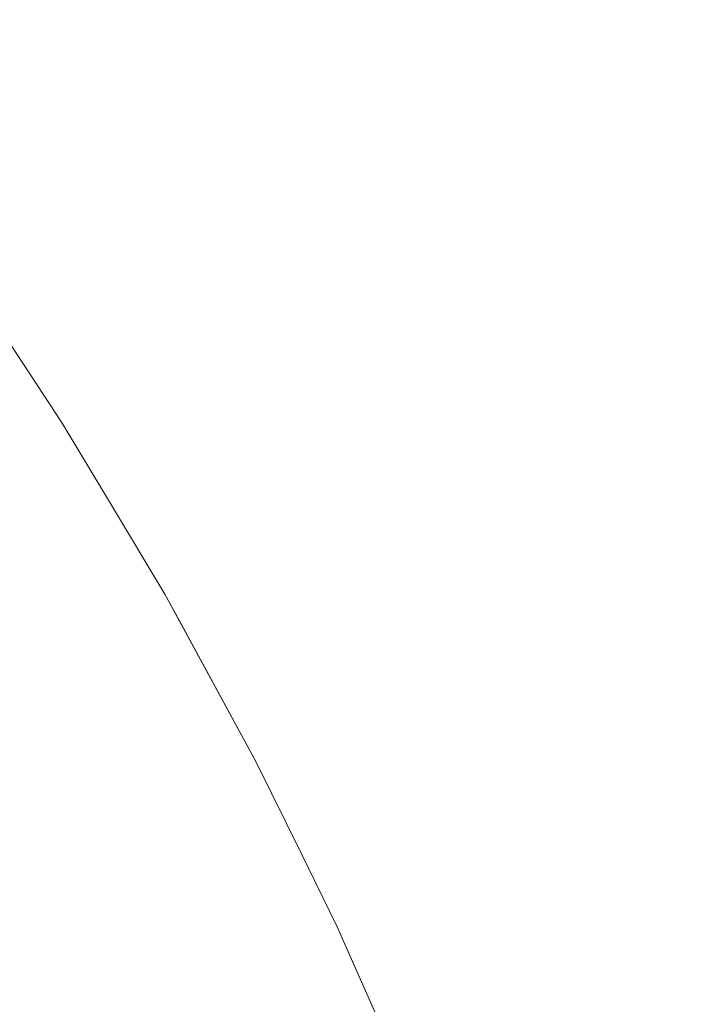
# Model space of a CAD drawing. Header units: centimetres. Extents: x -44.1 to 45.2, y 4.2 to 6.
# Tile 214 of 256: x -14.1079 to -14.0967, y 5.9257 to 5.942. Entities that reach past the tile are written whole.
import ezdxf

# ---------------------------------------------------------------- set-up
doc = ezdxf.new("R2010")
doc.units = ezdxf.units.CM
doc.header["$LTSCALE"] = 2.54
doc.layers.add('Lucido design-1', color=7, linetype='Continuous')

# ---------------------------------------------------------------- blocks, each defined once
blk = doc.blocks.new('Gruppo-4-1')
at = {"color": 7, "linetype": 'Continuous', "lineweight": 9}
for points, invisible_edges in [([(-14.109657, 5.944032, -2276.700032), (-14.109062, 5.944032, -2276.698368), (-14.107499, 5.942016, -2276.698574), (-14.108089, 5.942016, -2276.700224)], 15), ([(-14.106868, 5.942016, -2276.696933), (-14.107499, 5.942016, -2276.698574), (-14.109062, 5.944032, -2276.698368), (-14.108425, 5.944032, -2276.696712)], 15), ([(-14.108425, 5.944032, -2276.696712), (-14.107747, 5.944032, -2276.695065), (-14.106196, 5.942016, -2276.695301), (-14.106868, 5.942016, -2276.696933)], 15), ([(-14.105483, 5.942016, -2276.693678), (-14.106196, 5.942016, -2276.695301), (-14.107747, 5.944032, -2276.695065), (-14.107028, 5.944032, -2276.693428)], 15), ([(-14.107028, 5.944032, -2276.693428), (-14.106269, 5.944032, -2276.691801), (-14.10473, 5.942016, -2276.692065), (-14.105483, 5.942016, -2276.693678)], 15), ([(-14.103937, 5.942016, -2276.690463), (-14.10473, 5.942016, -2276.692065), (-14.106269, 5.944032, -2276.691801), (-14.105469, 5.944032, -2276.690185)], 15), ([(-14.105469, 5.944032, -2276.690185), (-14.10463, 5.944032, -2276.68858), (-14.103106, 5.942016, -2276.688871), (-14.103937, 5.942016, -2276.690463)], 15), ([(-14.102236, 5.942016, -2276.687292), (-14.103106, 5.942016, -2276.688871), (-14.10463, 5.944032, -2276.68858), (-14.103753, 5.944032, -2276.686986)], 15), ([(-14.103753, 5.944032, -2276.686986), (-14.102837, 5.944032, -2276.685405), (-14.101328, 5.942016, -2276.685724), (-14.102236, 5.942016, -2276.687292)], 15), ([(-14.100383, 5.942016, -2276.684169), (-14.101328, 5.942016, -2276.685724), (-14.102837, 5.944032, -2276.685405), (-14.101883, 5.944032, -2276.683836)], 15), ([(-14.101883, 5.944032, -2276.683836), (-14.100893, 5.944032, -2276.68228), (-14.099401, 5.942016, -2276.682626), (-14.100383, 5.942016, -2276.684169)], 15), ([(-14.098383, 5.942016, -2276.681097), (-14.099401, 5.942016, -2276.682626), (-14.100893, 5.944032, -2276.68228), (-14.099866, 5.944032, -2276.680738)], 15), ([(-14.099866, 5.944032, -2276.680738), (-14.098803, 5.944032, -2276.679209), (-14.097329, 5.942016, -2276.679582), (-14.098383, 5.942016, -2276.681097)], 15), ([(-14.096242, 5.942016, -2276.678081), (-14.097329, 5.942016, -2276.679582), (-14.098803, 5.944032, -2276.679209), (-14.097706, 5.944032, -2276.677695)], 15), ([(-14.097706, 5.944032, -2276.677695), (-14.096574, 5.944032, -2276.676196), (-14.09512, 5.942016, -2276.676595), (-14.096242, 5.942016, -2276.678081)], 15), ([(45.04592, 5.942012, -2276.231336), (45.04592, 5.942474, -2276.231539), (-43.918995, 5.942474, -2276.231539), (-43.918995, 5.942012, -2276.231336)], 10), ([(-43.918995, 5.942012, -2276.231336), (-43.918995, 5.939998, -2276.23045), (45.04592, 5.939998, -2276.23045), (45.04592, 5.942012, -2276.231336)], 10), ([(-14.10766, 5.940007, -2276.703699), (-14.108118, 5.940007, -2276.705357), (-14.109604, 5.942016, -2276.705218), (-14.109141, 5.942016, -2276.703546)], 15), ([(-14.109141, 5.942016, -2276.703546), (-14.108636, 5.942016, -2276.701881), (-14.107159, 5.940007, -2276.702048), (-14.10766, 5.940007, -2276.703699)], 15), ([(-14.106615, 5.940007, -2276.700404), (-14.107159, 5.940007, -2276.702048), (-14.108636, 5.942016, -2276.701881), (-14.108089, 5.942016, -2276.700224)], 15), ([(-14.108089, 5.942016, -2276.700224), (-14.107499, 5.942016, -2276.698574), (-14.106031, 5.940007, -2276.698768), (-14.106615, 5.940007, -2276.700404)], 15), ([(-14.105405, 5.940007, -2276.69714), (-14.106031, 5.940007, -2276.698768), (-14.107499, 5.942016, -2276.698574), (-14.106868, 5.942016, -2276.696933)], 15), ([(-14.106868, 5.942016, -2276.696933), (-14.106196, 5.942016, -2276.695301), (-14.104738, 5.940007, -2276.695522), (-14.105405, 5.940007, -2276.69714)], 15), ([(-14.104031, 5.940007, -2276.693912), (-14.104738, 5.940007, -2276.695522), (-14.106196, 5.942016, -2276.695301), (-14.105483, 5.942016, -2276.693678)], 15), ([(-14.105483, 5.942016, -2276.693678), (-14.10473, 5.942016, -2276.692065), (-14.103284, 5.940007, -2276.692312), (-14.104031, 5.940007, -2276.693912)], 15), ([(-14.102498, 5.940007, -2276.690723), (-14.103284, 5.940007, -2276.692312), (-14.10473, 5.942016, -2276.692065), (-14.103937, 5.942016, -2276.690463)], 15), ([(-14.103937, 5.942016, -2276.690463), (-14.103106, 5.942016, -2276.688871), (-14.101674, 5.940007, -2276.689145), (-14.102498, 5.940007, -2276.690723)], 15), ([(-14.100811, 5.940007, -2276.687578), (-14.101674, 5.940007, -2276.689145), (-14.103106, 5.942016, -2276.688871), (-14.102236, 5.942016, -2276.687292)], 15), ([(-14.102236, 5.942016, -2276.687292), (-14.101328, 5.942016, -2276.685724), (-14.09991, 5.940007, -2276.686024), (-14.100811, 5.940007, -2276.687578)], 15), ([(-14.098973, 5.940007, -2276.684481), (-14.09991, 5.940007, -2276.686024), (-14.101328, 5.942016, -2276.685724), (-14.100383, 5.942016, -2276.684169)], 15), ([(-14.100383, 5.942016, -2276.684169), (-14.099401, 5.942016, -2276.682626), (-14.097999, 5.940007, -2276.682951), (-14.098973, 5.940007, -2276.684481)], 15), ([(-14.096989, 5.940007, -2276.681435), (-14.097999, 5.940007, -2276.682951), (-14.099401, 5.942016, -2276.682626), (-14.098383, 5.942016, -2276.681097)], 15), ([(-14.098383, 5.942016, -2276.681097), (-14.097329, 5.942016, -2276.679582), (-14.095945, 5.940007, -2276.679932), (-14.096989, 5.940007, -2276.681435)], 15), ([(-14.094866, 5.940007, -2276.678444), (-14.095945, 5.940007, -2276.679932), (-14.097329, 5.942016, -2276.679582), (-14.096242, 5.942016, -2276.678081)], 15), ([(-43.918995, 5.939998, -2276.23045), (-43.918995, 5.93848, -2276.229782), (45.04592, 5.93848, -2276.229782), (45.04592, 5.939998, -2276.23045)], 10), ([(-14.107836, 5.938008, -2276.710456), (-14.10812, 5.938008, -2276.712122), (-14.109524, 5.940007, -2276.712043), (-14.109237, 5.940007, -2276.710364)], 15), ([(-14.109237, 5.940007, -2276.710364), (-14.108908, 5.940007, -2276.70869), (-14.107509, 5.938008, -2276.708795), (-14.107836, 5.938008, -2276.710456)], 15), ([(-14.107139, 5.938008, -2276.707139), (-14.107509, 5.938008, -2276.708795), (-14.108908, 5.940007, -2276.70869), (-14.108534, 5.940007, -2276.707021)], 15), ([(-14.108534, 5.940007, -2276.707021), (-14.108118, 5.940007, -2276.705357), (-14.106726, 5.938008, -2276.705488), (-14.107139, 5.938008, -2276.707139)], 15), ([(-14.106271, 5.938008, -2276.703843), (-14.106726, 5.938008, -2276.705488), (-14.108118, 5.940007, -2276.705357), (-14.10766, 5.940007, -2276.703699)], 15), ([(-14.10766, 5.940007, -2276.703699), (-14.107159, 5.940007, -2276.702048), (-14.105773, 5.938008, -2276.702205), (-14.106271, 5.938008, -2276.703843)], 15), ([(-14.105235, 5.938008, -2276.700573), (-14.105773, 5.938008, -2276.702205), (-14.107159, 5.940007, -2276.702048), (-14.106615, 5.940007, -2276.700404)], 15), ([(-14.106615, 5.940007, -2276.700404), (-14.106031, 5.940007, -2276.698768), (-14.104654, 5.938008, -2276.69895), (-14.105235, 5.938008, -2276.700573)], 15), ([(-14.104033, 5.938008, -2276.697335), (-14.104654, 5.938008, -2276.69895), (-14.106031, 5.940007, -2276.698768), (-14.105405, 5.940007, -2276.69714)], 15), ([(-14.105405, 5.940007, -2276.69714), (-14.104738, 5.940007, -2276.695522), (-14.103372, 5.938008, -2276.695729), (-14.104033, 5.938008, -2276.697335)], 15), ([(-14.10267, 5.938008, -2276.694132), (-14.103372, 5.938008, -2276.695729), (-14.104738, 5.940007, -2276.695522), (-14.104031, 5.940007, -2276.693912)], 15), ([(-14.104031, 5.940007, -2276.693912), (-14.103284, 5.940007, -2276.692312), (-14.101929, 5.938008, -2276.692545), (-14.10267, 5.938008, -2276.694132)], 15), ([(-14.10115, 5.938008, -2276.690968), (-14.101929, 5.938008, -2276.692545), (-14.103284, 5.940007, -2276.692312), (-14.102498, 5.940007, -2276.690723)], 15), ([(-14.102498, 5.940007, -2276.690723), (-14.101674, 5.940007, -2276.689145), (-14.100331, 5.938008, -2276.689402), (-14.10115, 5.938008, -2276.690968)], 15), ([(-14.099475, 5.938008, -2276.687847), (-14.100331, 5.938008, -2276.689402), (-14.101674, 5.940007, -2276.689145), (-14.100811, 5.940007, -2276.687578)], 15), ([(-14.100811, 5.940007, -2276.687578), (-14.09991, 5.940007, -2276.686024), (-14.098581, 5.938008, -2276.686305), (-14.099475, 5.938008, -2276.687847)], 15), ([(-14.097651, 5.938008, -2276.684774), (-14.098581, 5.938008, -2276.686305), (-14.09991, 5.940007, -2276.686024), (-14.098973, 5.940007, -2276.684481)], 15), ([(-14.098973, 5.940007, -2276.684481), (-14.097999, 5.940007, -2276.682951), (-14.096685, 5.938008, -2276.683256), (-14.097651, 5.938008, -2276.684774)], 15), ([(-14.095683, 5.938008, -2276.681752), (-14.096685, 5.938008, -2276.683256), (-14.097999, 5.940007, -2276.682951), (-14.096989, 5.940007, -2276.681435)], 15), ([(-14.096989, 5.940007, -2276.681435), (-14.095945, 5.940007, -2276.679932), (-14.094647, 5.938008, -2276.680261), (-14.095683, 5.938008, -2276.681752)], 15), ([(45.04592, 5.93848, -2276.229782), (-43.918995, 5.93848, -2276.229782), (-43.918995, 5.934414, -2276.228201), (45.04592, 5.934414, -2276.228201)], 5), ([(-14.109064, 5.938234, -2276.72217), (-14.107161, 5.935344, -2276.72217), (-14.107161, 5.935344, -2276.92217), (-14.108914, 5.938006, -2276.92217)], 10), ([(-14.10757, 5.936021, -2276.720504), (-14.107161, 5.935344, -2276.72217), (-14.109064, 5.938234, -2276.72217), (-14.108887, 5.938008, -2276.720492)], 13), ([(-14.107763, 5.935982, -2276.926855), (-14.107897, 5.935951, -2276.928414), (-14.109212, 5.937935, -2276.928414), (-14.10908, 5.937967, -2276.926855)], 15), ([(-14.10908, 5.937967, -2276.926855), (-14.108985, 5.93799, -2276.925294), (-14.107668, 5.936004, -2276.925294), (-14.107763, 5.935982, -2276.926855)], 15), ([(-14.10761, 5.936017, -2276.923732), (-14.107668, 5.936004, -2276.925294), (-14.108985, 5.93799, -2276.925294), (-14.108928, 5.938004, -2276.923732)], 15), ([(-14.108928, 5.938004, -2276.923732), (-14.108914, 5.938006, -2276.92217), (-14.107161, 5.935344, -2276.92217), (-14.10761, 5.936017, -2276.923732)], 13), ([(-14.108887, 5.938008, -2276.720492), (-14.108822, 5.938008, -2276.718814), (-14.107504, 5.936021, -2276.718839), (-14.10757, 5.936021, -2276.720504)], 15), ([(-14.107395, 5.936021, -2276.717174), (-14.107504, 5.936021, -2276.718839), (-14.108822, 5.938008, -2276.718814), (-14.108712, 5.938008, -2276.717138)], 15), ([(-14.108712, 5.938008, -2276.717138), (-14.108558, 5.938008, -2276.715463), (-14.107243, 5.936021, -2276.715512), (-14.107395, 5.936021, -2276.717174)], 15), ([(-14.107047, 5.936021, -2276.713852), (-14.107243, 5.936021, -2276.715512), (-14.108558, 5.938008, -2276.715463), (-14.108361, 5.938008, -2276.713791)], 15), ([(-14.108361, 5.938008, -2276.713791), (-14.10812, 5.938008, -2276.712122), (-14.106808, 5.936021, -2276.712195), (-14.107047, 5.936021, -2276.713852)], 15), ([(-14.106526, 5.936021, -2276.710542), (-14.106808, 5.936021, -2276.712195), (-14.10812, 5.938008, -2276.712122), (-14.107836, 5.938008, -2276.710456)], 15), ([(-14.107836, 5.938008, -2276.710456), (-14.107509, 5.938008, -2276.708795), (-14.106201, 5.936021, -2276.708893), (-14.106526, 5.936021, -2276.710542)], 15), ([(-14.105834, 5.936021, -2276.707249), (-14.106201, 5.936021, -2276.708893), (-14.107509, 5.938008, -2276.708795), (-14.107139, 5.938008, -2276.707139)], 15), ([(-14.107139, 5.938008, -2276.707139), (-14.106726, 5.938008, -2276.705488), (-14.105424, 5.936021, -2276.70561), (-14.105834, 5.936021, -2276.707249)], 15), ([(-14.104972, 5.936021, -2276.703977), (-14.105424, 5.936021, -2276.70561), (-14.106726, 5.938008, -2276.705488), (-14.106271, 5.938008, -2276.703843)], 15), ([(-14.106271, 5.938008, -2276.703843), (-14.105773, 5.938008, -2276.702205), (-14.104478, 5.936021, -2276.702351), (-14.104972, 5.936021, -2276.703977)], 15), ([(-14.103943, 5.936021, -2276.700732), (-14.104478, 5.936021, -2276.702351), (-14.105773, 5.938008, -2276.702205), (-14.105235, 5.938008, -2276.700573)], 15), ([(-14.105235, 5.938008, -2276.700573), (-14.104654, 5.938008, -2276.69895), (-14.103367, 5.936021, -2276.69912), (-14.103943, 5.936021, -2276.700732)], 15), ([(-14.102751, 5.936021, -2276.697517), (-14.103367, 5.936021, -2276.69912), (-14.104654, 5.938008, -2276.69895), (-14.104033, 5.938008, -2276.697335)], 15), ([(-14.104033, 5.938008, -2276.697335), (-14.103372, 5.938008, -2276.695729), (-14.102094, 5.936021, -2276.695922), (-14.102751, 5.936021, -2276.697517)], 15), ([(-14.101398, 5.936021, -2276.694337), (-14.102094, 5.936021, -2276.695922), (-14.103372, 5.938008, -2276.695729), (-14.10267, 5.938008, -2276.694132)], 15), ([(-14.10267, 5.938008, -2276.694132), (-14.101929, 5.938008, -2276.692545), (-14.100663, 5.936021, -2276.692761), (-14.101398, 5.936021, -2276.694337)], 15), ([(-14.099888, 5.936021, -2276.691196), (-14.100663, 5.936021, -2276.692761), (-14.101929, 5.938008, -2276.692545), (-14.10115, 5.938008, -2276.690968)], 15), ([(-14.10115, 5.938008, -2276.690968), (-14.100331, 5.938008, -2276.689402), (-14.099076, 5.936021, -2276.689642), (-14.099888, 5.936021, -2276.691196)], 15), ([(-14.098226, 5.936021, -2276.688099), (-14.099076, 5.936021, -2276.689642), (-14.100331, 5.938008, -2276.689402), (-14.099475, 5.938008, -2276.687847)], 15), ([(-14.099475, 5.938008, -2276.687847), (-14.098581, 5.938008, -2276.686305), (-14.097339, 5.936021, -2276.686567), (-14.098226, 5.936021, -2276.688099)], 15), ([(-14.096416, 5.936021, -2276.685048), (-14.097339, 5.936021, -2276.686567), (-14.098581, 5.938008, -2276.686305), (-14.097651, 5.938008, -2276.684774)], 15), ([(-14.097651, 5.938008, -2276.684774), (-14.096685, 5.938008, -2276.683256), (-14.095456, 5.936021, -2276.683541), (-14.096416, 5.936021, -2276.685048)], 15), ([(-14.108068, 5.935912, -2276.929971), (-14.107897, 5.935951, -2276.928414), (-14.10667, 5.93398, -2276.928414), (-14.106843, 5.933943, -2276.929971)], 15), ([(-14.106535, 5.934009, -2276.926855), (-14.10667, 5.93398, -2276.928414), (-14.107897, 5.935951, -2276.928414), (-14.107763, 5.935982, -2276.926855)], 15), ([(-14.107763, 5.935982, -2276.926855), (-14.107668, 5.936004, -2276.925294), (-14.106439, 5.93403, -2276.925294), (-14.106535, 5.934009, -2276.926855)], 15), ([(-14.106382, 5.934042, -2276.923732), (-14.106439, 5.93403, -2276.925294), (-14.107668, 5.936004, -2276.925294), (-14.10761, 5.936017, -2276.923732)], 15), ([(-14.106382, 5.934042, -2276.923732), (-14.10761, 5.936017, -2276.923732), (-14.107161, 5.935344, -2276.92217)], 11), ([(-14.10757, 5.936021, -2276.720504), (-14.107504, 5.936021, -2276.718839), (-14.106276, 5.934046, -2276.718861), (-14.106341, 5.934046, -2276.720515)], 15), ([(-14.107161, 5.935344, -2276.72217), (-14.10757, 5.936021, -2276.720504), (-14.106341, 5.934046, -2276.720515)], 11), ([(-14.106167, 5.934046, -2276.717209), (-14.106276, 5.934046, -2276.718861), (-14.107504, 5.936021, -2276.718839), (-14.107395, 5.936021, -2276.717174)], 15), ([(-14.107395, 5.936021, -2276.717174), (-14.107243, 5.936021, -2276.715512), (-14.106016, 5.934046, -2276.715558), (-14.106167, 5.934046, -2276.717209)], 15), ([(-14.105822, 5.934046, -2276.713909), (-14.106016, 5.934046, -2276.715558), (-14.107243, 5.936021, -2276.715512), (-14.107047, 5.936021, -2276.713852)], 15), ([(-14.107047, 5.936021, -2276.713852), (-14.106808, 5.936021, -2276.712195), (-14.105584, 5.934046, -2276.712264), (-14.105822, 5.934046, -2276.713909)], 15), ([(-14.105304, 5.934046, -2276.710622), (-14.105584, 5.934046, -2276.712264), (-14.106808, 5.936021, -2276.712195), (-14.106526, 5.936021, -2276.710542)], 15), ([(-14.106526, 5.936021, -2276.710542), (-14.106201, 5.936021, -2276.708893), (-14.104982, 5.934046, -2276.708984), (-14.105304, 5.934046, -2276.710622)], 15), ([(-14.104617, 5.934046, -2276.707351), (-14.104982, 5.934046, -2276.708984), (-14.106201, 5.936021, -2276.708893), (-14.105834, 5.936021, -2276.707249)], 15), ([(-14.105834, 5.936021, -2276.707249), (-14.105424, 5.936021, -2276.70561), (-14.10421, 5.934046, -2276.705724), (-14.104617, 5.934046, -2276.707351)], 15), ([(-14.103761, 5.934046, -2276.704102), (-14.10421, 5.934046, -2276.705724), (-14.105424, 5.936021, -2276.70561), (-14.104972, 5.936021, -2276.703977)], 15), ([(-14.104972, 5.936021, -2276.703977), (-14.104478, 5.936021, -2276.702351), (-14.103271, 5.934046, -2276.702487), (-14.103761, 5.934046, -2276.704102)], 15), ([(-14.102739, 5.934046, -2276.700879), (-14.103271, 5.934046, -2276.702487), (-14.104478, 5.936021, -2276.702351), (-14.103943, 5.936021, -2276.700732)], 15), ([(-14.103943, 5.936021, -2276.700732), (-14.103367, 5.936021, -2276.69912), (-14.102167, 5.934046, -2276.699279), (-14.102739, 5.934046, -2276.700879)], 15), ([(-14.101555, 5.934046, -2276.697686), (-14.102167, 5.934046, -2276.699279), (-14.103367, 5.936021, -2276.69912), (-14.102751, 5.936021, -2276.697517)], 15), ([(-14.102751, 5.936021, -2276.697517), (-14.102094, 5.936021, -2276.695922), (-14.100903, 5.934046, -2276.696103), (-14.101555, 5.934046, -2276.697686)], 15), ([(-14.100212, 5.934046, -2276.694528), (-14.100903, 5.934046, -2276.696103), (-14.102094, 5.936021, -2276.695922), (-14.101398, 5.936021, -2276.694337)], 15), ([(-14.101398, 5.936021, -2276.694337), (-14.100663, 5.936021, -2276.692761), (-14.099481, 5.934046, -2276.692964), (-14.100212, 5.934046, -2276.694528)], 15), ([(-14.098712, 5.934046, -2276.691409), (-14.099481, 5.934046, -2276.692964), (-14.100663, 5.936021, -2276.692761), (-14.099888, 5.936021, -2276.691196)], 15), ([(-14.099888, 5.936021, -2276.691196), (-14.099076, 5.936021, -2276.689642), (-14.097906, 5.934046, -2276.689866), (-14.098712, 5.934046, -2276.691409)], 15), ([(-14.097061, 5.934046, -2276.688333), (-14.097906, 5.934046, -2276.689866), (-14.099076, 5.936021, -2276.689642), (-14.098226, 5.936021, -2276.688099)], 15), ([(-14.098226, 5.936021, -2276.688099), (-14.097339, 5.936021, -2276.686567), (-14.096181, 5.934046, -2276.686812), (-14.097061, 5.934046, -2276.688333)], 15), ([(-14.095263, 5.934046, -2276.685303), (-14.096181, 5.934046, -2276.686812), (-14.097339, 5.936021, -2276.686567), (-14.096416, 5.936021, -2276.685048)], 15), ([(-14.107303, 5.933845, -2276.933075), (-14.107589, 5.933783, -2276.934621), (-14.108809, 5.935742, -2276.934621), (-14.108524, 5.935807, -2276.933075)], 15), ([(-14.108524, 5.935807, -2276.933075), (-14.108277, 5.935864, -2276.931524), (-14.107054, 5.933898, -2276.931524), (-14.107303, 5.933845, -2276.933075)], 15), ([(-14.106843, 5.933943, -2276.929971), (-14.107054, 5.933898, -2276.931524), (-14.108277, 5.935864, -2276.931524), (-14.108068, 5.935912, -2276.929971)], 15), ([(-14.10913, 5.935669, -2276.936163), (-14.108809, 5.935742, -2276.934621), (-14.107589, 5.933783, -2276.934621), (-14.107914, 5.933713, -2276.936163)], 15), ([(-14.106377, 5.934038, -2276.92217), (-14.107161, 5.935344, -2276.92217), (-14.107161, 5.935344, -2276.72217), (-14.106377, 5.934038, -2276.72217)], 10), ([(-14.106341, 5.934046, -2276.720515), (-14.106377, 5.934038, -2276.72217), (-14.107161, 5.935344, -2276.72217)], 9), ([(-14.107161, 5.935344, -2276.92217), (-14.106377, 5.934038, -2276.92217), (-14.106382, 5.934042, -2276.923732)], 10), ([(45.04592, 5.934414, -2276.228201), (-43.918995, 5.934414, -2276.228201), (-43.918995, 5.930283, -2276.226798), (45.04592, 5.930283, -2276.226798)], 5), ([(-14.105394, 5.932051, -2276.926855), (-14.105529, 5.932024, -2276.928414), (-14.10667, 5.93398, -2276.928414), (-14.106535, 5.934009, -2276.926855)], 15), ([(-14.106535, 5.934009, -2276.926855), (-14.106439, 5.93403, -2276.925294), (-14.105297, 5.93207, -2276.925294), (-14.105394, 5.932051, -2276.926855)], 15), ([(-14.105239, 5.932082, -2276.923732), (-14.105297, 5.93207, -2276.925294), (-14.106439, 5.93403, -2276.925294), (-14.106382, 5.934042, -2276.923732)], 15), ([(-14.106382, 5.934042, -2276.923732), (-14.106377, 5.934038, -2276.92217), (-14.105462, 5.932513, -2276.92217)], 9), ([(-14.105462, 5.932513, -2276.92217), (-14.105239, 5.932082, -2276.923732), (-14.106382, 5.934042, -2276.923732)], 11), ([(-14.105462, 5.932513, -2276.72217), (-14.106377, 5.934038, -2276.72217), (-14.106341, 5.934046, -2276.720515)], 10), ([(-14.106377, 5.934038, -2276.72217), (-14.105462, 5.932513, -2276.72217), (-14.105462, 5.932513, -2276.92217), (-14.106377, 5.934038, -2276.92217)], 10), ([(-14.106341, 5.934046, -2276.720515), (-14.105198, 5.932086, -2276.720526), (-14.105462, 5.932513, -2276.72217)], 11), ([(-14.106341, 5.934046, -2276.720515), (-14.106276, 5.934046, -2276.718861), (-14.105134, 5.932086, -2276.718883), (-14.105198, 5.932086, -2276.720526)], 15), ([(-14.105026, 5.932086, -2276.717241), (-14.105134, 5.932086, -2276.718883), (-14.106276, 5.934046, -2276.718861), (-14.106167, 5.934046, -2276.717209)], 15), ([(-14.106167, 5.934046, -2276.717209), (-14.106016, 5.934046, -2276.715558), (-14.104876, 5.932086, -2276.7156), (-14.105026, 5.932086, -2276.717241)], 15), ([(-14.104682, 5.932086, -2276.713963), (-14.104876, 5.932086, -2276.7156), (-14.106016, 5.934046, -2276.715558), (-14.105822, 5.934046, -2276.713909)], 15), ([(-14.105822, 5.934046, -2276.713909), (-14.105584, 5.934046, -2276.712264), (-14.104447, 5.932086, -2276.712328), (-14.104682, 5.932086, -2276.713963)], 15), ([(-14.104168, 5.932086, -2276.710696), (-14.104447, 5.932086, -2276.712328), (-14.105584, 5.934046, -2276.712264), (-14.105304, 5.934046, -2276.710622)], 15), ([(-14.105304, 5.934046, -2276.710622), (-14.104982, 5.934046, -2276.708984), (-14.103848, 5.932086, -2276.709069), (-14.104168, 5.932086, -2276.710696)], 15), ([(-14.103485, 5.932086, -2276.707447), (-14.103848, 5.932086, -2276.709069), (-14.104982, 5.934046, -2276.708984), (-14.104617, 5.934046, -2276.707351)], 15), ([(-14.104617, 5.934046, -2276.707351), (-14.10421, 5.934046, -2276.705724), (-14.103081, 5.932086, -2276.70583), (-14.103485, 5.932086, -2276.707447)], 15), ([(-14.102635, 5.932086, -2276.704219), (-14.103081, 5.932086, -2276.70583), (-14.10421, 5.934046, -2276.705724), (-14.103761, 5.934046, -2276.704102)], 15), ([(-14.103761, 5.934046, -2276.704102), (-14.103271, 5.934046, -2276.702487), (-14.102148, 5.932086, -2276.702614), (-14.102635, 5.932086, -2276.704219)], 15), ([(-14.10162, 5.932086, -2276.701016), (-14.102148, 5.932086, -2276.702614), (-14.103271, 5.934046, -2276.702487), (-14.102739, 5.934046, -2276.700879)], 15), ([(-14.102739, 5.934046, -2276.700879), (-14.102167, 5.934046, -2276.699279), (-14.101052, 5.932086, -2276.699426), (-14.10162, 5.932086, -2276.701016)], 15), ([(-14.100444, 5.932086, -2276.697844), (-14.101052, 5.932086, -2276.699426), (-14.102167, 5.934046, -2276.699279), (-14.101555, 5.934046, -2276.697686)], 15), ([(-14.101555, 5.934046, -2276.697686), (-14.100903, 5.934046, -2276.696103), (-14.099796, 5.932086, -2276.696271), (-14.100444, 5.932086, -2276.697844)], 15), ([(-14.099109, 5.932086, -2276.694706), (-14.099796, 5.932086, -2276.696271), (-14.100903, 5.934046, -2276.696103), (-14.100212, 5.934046, -2276.694528)], 15), ([(-14.100212, 5.934046, -2276.694528), (-14.099481, 5.934046, -2276.692964), (-14.098383, 5.932086, -2276.693152), (-14.099109, 5.932086, -2276.694706)], 15), ([(-14.097619, 5.932086, -2276.691607), (-14.098383, 5.932086, -2276.693152), (-14.099481, 5.934046, -2276.692964), (-14.098712, 5.934046, -2276.691409)], 15), ([(-14.098712, 5.934046, -2276.691409), (-14.097906, 5.934046, -2276.689866), (-14.096817, 5.932086, -2276.690074), (-14.097619, 5.932086, -2276.691607)], 15), ([(-14.095979, 5.932086, -2276.688551), (-14.096817, 5.932086, -2276.690074), (-14.097906, 5.934046, -2276.689866), (-14.097061, 5.934046, -2276.688333)], 15), ([(-14.097061, 5.934046, -2276.688333), (-14.096181, 5.934046, -2276.686812), (-14.095103, 5.932086, -2276.68704), (-14.095979, 5.932086, -2276.688551)], 15), ([(-14.106167, 5.931896, -2276.933075), (-14.106455, 5.931838, -2276.934621), (-14.107589, 5.933783, -2276.934621), (-14.107303, 5.933845, -2276.933075)], 15), ([(-14.107303, 5.933845, -2276.933075), (-14.107054, 5.933898, -2276.931524), (-14.105916, 5.931946, -2276.931524), (-14.106167, 5.931896, -2276.933075)], 15), ([(-14.105704, 5.931989, -2276.929971), (-14.105916, 5.931946, -2276.931524), (-14.107054, 5.933898, -2276.931524), (-14.106843, 5.933943, -2276.929971)], 15), ([(-14.106843, 5.933943, -2276.929971), (-14.10667, 5.93398, -2276.928414), (-14.105529, 5.932024, -2276.928414), (-14.105704, 5.931989, -2276.929971)], 15), ([(-14.106782, 5.931772, -2276.936163), (-14.107146, 5.931699, -2276.9377), (-14.108275, 5.933636, -2276.9377), (-14.107914, 5.933713, -2276.936163)], 15), ([(-14.107914, 5.933713, -2276.936163), (-14.107589, 5.933783, -2276.934621), (-14.106455, 5.931838, -2276.934621), (-14.106782, 5.931772, -2276.936163)], 15), ([(-14.107548, 5.931618, -2276.939231), (-14.107987, 5.93153, -2276.940757), (-14.10911, 5.933457, -2276.940757), (-14.108674, 5.93355, -2276.939231)], 15), ([(-14.108674, 5.93355, -2276.939231), (-14.108275, 5.933636, -2276.9377), (-14.107146, 5.931699, -2276.9377), (-14.107548, 5.931618, -2276.939231)], 15), ([(-14.105462, 5.932513, -2276.72217), (-14.10395, 5.929736, -2276.72217), (-14.10395, 5.929736, -2276.92217), (-14.105227, 5.932082, -2276.92217)], 10), ([(-14.105227, 5.932082, -2276.92217), (-14.105462, 5.932513, -2276.92217), (-14.105462, 5.932513, -2276.72217)], 10), ([(-14.104139, 5.930141, -2276.720536), (-14.10395, 5.929736, -2276.72217), (-14.105462, 5.932513, -2276.72217), (-14.105198, 5.932086, -2276.720526)], 13), ([(-14.105462, 5.932513, -2276.92217), (-14.105227, 5.932082, -2276.92217), (-14.105239, 5.932082, -2276.923732)], 10), ([(-14.104336, 5.930108, -2276.926855), (-14.104473, 5.930082, -2276.928414), (-14.105529, 5.932024, -2276.928414), (-14.105394, 5.932051, -2276.926855)], 15), ([(-14.105394, 5.932051, -2276.926855), (-14.105297, 5.93207, -2276.925294), (-14.104239, 5.930126, -2276.925294), (-14.104336, 5.930108, -2276.926855)], 15), ([(-14.10418, 5.930137, -2276.923732), (-14.104239, 5.930126, -2276.925294), (-14.105297, 5.93207, -2276.925294), (-14.105239, 5.932082, -2276.923732)], 15), ([(-14.105239, 5.932082, -2276.923732), (-14.105227, 5.932082, -2276.92217), (-14.10395, 5.929736, -2276.92217), (-14.10418, 5.930137, -2276.923732)], 13), ([(-14.105198, 5.932086, -2276.720526), (-14.105134, 5.932086, -2276.718883), (-14.104075, 5.930141, -2276.718903), (-14.104139, 5.930141, -2276.720536)], 15), ([(-14.103968, 5.930141, -2276.71727), (-14.104075, 5.930141, -2276.718903), (-14.105134, 5.932086, -2276.718883), (-14.105026, 5.932086, -2276.717241)], 15), ([(-14.105026, 5.932086, -2276.717241), (-14.104876, 5.932086, -2276.7156), (-14.103819, 5.930141, -2276.71564), (-14.103968, 5.930141, -2276.71727)], 15), ([(-14.103627, 5.930141, -2276.714012), (-14.103819, 5.930141, -2276.71564), (-14.104876, 5.932086, -2276.7156), (-14.104682, 5.932086, -2276.713963)], 15), ([(-14.104682, 5.932086, -2276.713963), (-14.104447, 5.932086, -2276.712328), (-14.103392, 5.930141, -2276.712387), (-14.103627, 5.930141, -2276.714012)], 15), ([(-14.103116, 5.930141, -2276.710765), (-14.103392, 5.930141, -2276.712387), (-14.104447, 5.932086, -2276.712328), (-14.104168, 5.932086, -2276.710696)], 15), ([(-14.104168, 5.932086, -2276.710696), (-14.103848, 5.932086, -2276.709069), (-14.102797, 5.930141, -2276.709148), (-14.103116, 5.930141, -2276.710765)], 15), ([(-14.102437, 5.930141, -2276.707535), (-14.102797, 5.930141, -2276.709148), (-14.103848, 5.932086, -2276.709069), (-14.103485, 5.932086, -2276.707447)], 15), ([(-14.103485, 5.932086, -2276.707447), (-14.103081, 5.932086, -2276.70583), (-14.102035, 5.930141, -2276.705928), (-14.102437, 5.930141, -2276.707535)], 15), ([(-14.101592, 5.930141, -2276.704326), (-14.102035, 5.930141, -2276.705928), (-14.103081, 5.932086, -2276.70583), (-14.102635, 5.932086, -2276.704219)], 15), ([(-14.102635, 5.932086, -2276.704219), (-14.102148, 5.932086, -2276.702614), (-14.101107, 5.930141, -2276.702731), (-14.101592, 5.930141, -2276.704326)], 15), ([(-14.100583, 5.930141, -2276.701143), (-14.101107, 5.930141, -2276.702731), (-14.102148, 5.932086, -2276.702614), (-14.10162, 5.932086, -2276.701016)], 15), ([(-14.10162, 5.932086, -2276.701016), (-14.101052, 5.932086, -2276.699426), (-14.100018, 5.930141, -2276.699563), (-14.100583, 5.930141, -2276.701143)], 15), ([(-14.099413, 5.930141, -2276.69799), (-14.100018, 5.930141, -2276.699563), (-14.101052, 5.932086, -2276.699426), (-14.100444, 5.932086, -2276.697844)], 15), ([(-14.100444, 5.932086, -2276.697844), (-14.099796, 5.932086, -2276.696271), (-14.098769, 5.930141, -2276.696426), (-14.099413, 5.930141, -2276.69799)], 15), ([(-14.098086, 5.930141, -2276.694871), (-14.098769, 5.930141, -2276.696426), (-14.099796, 5.932086, -2276.696271), (-14.099109, 5.932086, -2276.694706)], 15), ([(-14.099109, 5.932086, -2276.694706), (-14.098383, 5.932086, -2276.693152), (-14.097365, 5.930141, -2276.693326), (-14.098086, 5.930141, -2276.694871)], 15), ([(-14.096606, 5.930141, -2276.691791), (-14.097365, 5.930141, -2276.693326), (-14.098383, 5.932086, -2276.693152), (-14.097619, 5.932086, -2276.691607)], 15), ([(-14.097619, 5.932086, -2276.691607), (-14.096817, 5.932086, -2276.690074), (-14.095809, 5.930141, -2276.690266), (-14.096606, 5.930141, -2276.691791)], 15), ([(-14.094975, 5.930141, -2276.688753), (-14.095809, 5.930141, -2276.690266), (-14.096817, 5.932086, -2276.690074), (-14.095979, 5.932086, -2276.688551)], 15), ([(-14.105114, 5.929962, -2276.933075), (-14.105405, 5.929908, -2276.934621), (-14.106455, 5.931838, -2276.934621), (-14.106167, 5.931896, -2276.933075)], 15), ([(-14.106167, 5.931896, -2276.933075), (-14.105916, 5.931946, -2276.931524), (-14.104862, 5.930009, -2276.931524), (-14.105114, 5.929962, -2276.933075)], 15), ([(-14.104648, 5.930049, -2276.929971), (-14.104862, 5.930009, -2276.931524), (-14.105916, 5.931946, -2276.931524), (-14.105704, 5.931989, -2276.929971)], 15), ([(-14.105704, 5.931989, -2276.929971), (-14.105529, 5.932024, -2276.928414), (-14.104473, 5.930082, -2276.928414), (-14.104648, 5.930049, -2276.929971)], 15), ([(-14.105734, 5.929846, -2276.936163), (-14.1061, 5.929778, -2276.9377), (-14.107146, 5.931699, -2276.9377), (-14.106782, 5.931772, -2276.936163)], 15), ([(-14.106782, 5.931772, -2276.936163), (-14.106455, 5.931838, -2276.934621), (-14.105405, 5.929908, -2276.934621), (-14.105734, 5.929846, -2276.936163)], 15), ([(-14.106505, 5.929702, -2276.939231), (-14.106946, 5.929619, -2276.940757), (-14.107987, 5.93153, -2276.940757), (-14.107548, 5.931618, -2276.939231)], 15), ([(-14.107548, 5.931618, -2276.939231), (-14.107146, 5.931699, -2276.9377), (-14.1061, 5.929778, -2276.9377), (-14.106505, 5.929702, -2276.939231)], 15), ([(-14.107425, 5.92953, -2276.942275), (-14.10794, 5.929433, -2276.943786), (-14.108974, 5.931332, -2276.943786), (-14.108462, 5.931435, -2276.942275)], 15), ([(-14.108462, 5.931435, -2276.942275), (-14.107987, 5.93153, -2276.940757), (-14.106946, 5.929619, -2276.940757), (-14.107425, 5.92953, -2276.942275)], 15), ([(45.04592, 5.928205, -2276.226193), (45.04592, 5.930283, -2276.226798), (-43.918995, 5.930283, -2276.226798), (-43.918995, 5.928205, -2276.226193)], 10), ([(-14.104648, 5.930049, -2276.929971), (-14.104473, 5.930082, -2276.928414), (-14.103497, 5.928157, -2276.928414), (-14.103673, 5.928127, -2276.929971)], 15), ([(-14.103359, 5.928181, -2276.926855), (-14.103497, 5.928157, -2276.928414), (-14.104473, 5.930082, -2276.928414), (-14.104336, 5.930108, -2276.926855)], 15), ([(-14.104336, 5.930108, -2276.926855), (-14.104239, 5.930126, -2276.925294), (-14.103261, 5.928198, -2276.925294), (-14.103359, 5.928181, -2276.926855)], 15), ([(-14.103202, 5.928209, -2276.923732), (-14.103261, 5.928198, -2276.925294), (-14.104239, 5.930126, -2276.925294), (-14.10418, 5.930137, -2276.923732)], 15), ([(-14.103202, 5.928209, -2276.923732), (-14.10418, 5.930137, -2276.923732), (-14.10395, 5.929736, -2276.92217)], 11), ([(-14.104139, 5.930141, -2276.720536), (-14.104075, 5.930141, -2276.718903), (-14.103098, 5.928212, -2276.718921), (-14.103162, 5.928212, -2276.720545)], 15), ([(-14.10395, 5.929736, -2276.72217), (-14.104139, 5.930141, -2276.720536), (-14.103162, 5.928212, -2276.720545)], 11), ([(-14.102991, 5.928212, -2276.717298), (-14.103098, 5.928212, -2276.718921), (-14.104075, 5.930141, -2276.718903), (-14.103968, 5.930141, -2276.71727)], 15), ([(-14.103968, 5.930141, -2276.71727), (-14.103819, 5.930141, -2276.71564), (-14.102843, 5.928212, -2276.715676), (-14.102991, 5.928212, -2276.717298)], 15), ([(-14.102652, 5.928212, -2276.714057), (-14.102843, 5.928212, -2276.715676), (-14.103819, 5.930141, -2276.71564), (-14.103627, 5.930141, -2276.714012)], 15), ([(-14.103627, 5.930141, -2276.714012), (-14.103392, 5.930141, -2276.712387), (-14.102419, 5.928212, -2276.712441), (-14.102652, 5.928212, -2276.714057)], 15), ([(-14.102144, 5.928212, -2276.710829), (-14.102419, 5.928212, -2276.712441), (-14.103392, 5.930141, -2276.712387), (-14.103116, 5.930141, -2276.710765)], 15), ([(-14.103116, 5.930141, -2276.710765), (-14.102797, 5.930141, -2276.709148), (-14.101827, 5.928212, -2276.709221), (-14.102144, 5.928212, -2276.710829)], 15), ([(-14.101468, 5.928212, -2276.707617), (-14.101827, 5.928212, -2276.709221), (-14.102797, 5.930141, -2276.709148), (-14.102437, 5.930141, -2276.707535)], 15), ([(-14.102437, 5.930141, -2276.707535), (-14.102035, 5.930141, -2276.705928), (-14.101069, 5.928212, -2276.706019), (-14.101468, 5.928212, -2276.707617)], 15), ([(-14.100628, 5.928212, -2276.704426), (-14.101069, 5.928212, -2276.706019), (-14.102035, 5.930141, -2276.705928), (-14.101592, 5.930141, -2276.704326)], 15), ([(-14.101592, 5.930141, -2276.704326), (-14.101107, 5.930141, -2276.702731), (-14.100147, 5.928212, -2276.70284), (-14.100628, 5.928212, -2276.704426)], 15), ([(-14.099625, 5.928212, -2276.701261), (-14.100147, 5.928212, -2276.70284), (-14.101107, 5.930141, -2276.702731), (-14.100583, 5.930141, -2276.701143)], 15), ([(-14.100583, 5.930141, -2276.701143), (-14.100018, 5.930141, -2276.699563), (-14.099063, 5.928212, -2276.699689), (-14.099625, 5.928212, -2276.701261)], 15), ([(-14.098462, 5.928212, -2276.698125), (-14.099063, 5.928212, -2276.699689), (-14.100018, 5.930141, -2276.699563), (-14.099413, 5.930141, -2276.69799)], 15), ([(-14.099413, 5.930141, -2276.69799), (-14.098769, 5.930141, -2276.696426), (-14.097821, 5.928212, -2276.69657), (-14.098462, 5.928212, -2276.698125)], 15), ([(-14.097142, 5.928212, -2276.695024), (-14.097821, 5.928212, -2276.69657), (-14.098769, 5.930141, -2276.696426), (-14.098086, 5.930141, -2276.694871)], 15), ([(-14.098086, 5.930141, -2276.694871), (-14.097365, 5.930141, -2276.693326), (-14.096425, 5.928212, -2276.693487), (-14.097142, 5.928212, -2276.695024)], 15), ([(-14.09567, 5.928212, -2276.691961), (-14.096425, 5.928212, -2276.693487), (-14.097365, 5.930141, -2276.693326), (-14.096606, 5.930141, -2276.691791)], 15), ([(-14.104142, 5.928045, -2276.933075), (-14.104434, 5.927994, -2276.934621), (-14.105405, 5.929908, -2276.934621), (-14.105114, 5.929962, -2276.933075)], 15), ([(-14.105114, 5.929962, -2276.933075), (-14.104862, 5.930009, -2276.931524), (-14.103888, 5.928089, -2276.931524), (-14.104142, 5.928045, -2276.933075)], 15), ([(-14.103673, 5.928127, -2276.929971), (-14.103888, 5.928089, -2276.931524), (-14.104862, 5.930009, -2276.931524), (-14.104648, 5.930049, -2276.929971)], 15), ([(-14.106505, 5.929702, -2276.939231), (-14.1061, 5.929778, -2276.9377), (-14.105134, 5.927872, -2276.9377), (-14.105541, 5.927801, -2276.939231)], 15), ([(-14.104765, 5.927937, -2276.936163), (-14.105134, 5.927872, -2276.9377), (-14.1061, 5.929778, -2276.9377), (-14.105734, 5.929846, -2276.936163)], 15), ([(-14.105734, 5.929846, -2276.936163), (-14.105405, 5.929908, -2276.934621), (-14.104434, 5.927994, -2276.934621), (-14.104765, 5.927937, -2276.936163)], 15), ([(-14.107425, 5.92953, -2276.942275), (-14.106946, 5.929619, -2276.940757), (-14.105985, 5.927724, -2276.940757), (-14.106467, 5.92764, -2276.942275)], 15), ([(-14.105541, 5.927801, -2276.939231), (-14.105985, 5.927724, -2276.940757), (-14.106946, 5.929619, -2276.940757), (-14.106505, 5.929702, -2276.939231)], 15), ([(-14.103197, 5.928205, -2276.92217), (-14.10395, 5.929736, -2276.92217), (-14.10395, 5.929736, -2276.72217), (-14.103197, 5.928205, -2276.72217)], 10), ([(-14.103162, 5.928212, -2276.720545), (-14.103197, 5.928205, -2276.72217), (-14.10395, 5.929736, -2276.72217)], 9), ([(-14.10395, 5.929736, -2276.92217), (-14.103197, 5.928205, -2276.92217), (-14.103202, 5.928209, -2276.923732)], 10), ([(-14.108492, 5.92933, -2276.94529), (-14.10794, 5.929433, -2276.943786), (-14.106986, 5.92755, -2276.943786), (-14.107541, 5.927453, -2276.94529)], 15), ([(-14.106467, 5.92764, -2276.942275), (-14.106986, 5.92755, -2276.943786), (-14.10794, 5.929433, -2276.943786), (-14.107425, 5.92953, -2276.942275)], 15), ([(-14.107541, 5.927453, -2276.94529), (-14.108132, 5.92735, -2276.946785), (-14.10908, 5.92922, -2276.946785), (-14.108492, 5.92933, -2276.94529)], 15), ([(45.04592, 5.9263, -2276.225637), (45.04592, 5.928205, -2276.226193), (-43.918995, 5.928205, -2276.226193), (-43.918995, 5.9263, -2276.225637)], 10), ([(-14.102776, 5.926221, -2276.929971), (-14.102993, 5.926187, -2276.931524), (-14.103888, 5.928089, -2276.931524), (-14.103673, 5.928127, -2276.929971)], 15), ([(-14.103673, 5.928127, -2276.929971), (-14.103497, 5.928157, -2276.928414), (-14.102599, 5.92625, -2276.928414), (-14.102776, 5.926221, -2276.929971)], 15), ([(-14.102461, 5.926272, -2276.926855), (-14.102599, 5.92625, -2276.928414), (-14.103497, 5.928157, -2276.928414), (-14.103359, 5.928181, -2276.926855)], 15), ([(-14.103359, 5.928181, -2276.926855), (-14.103261, 5.928198, -2276.925294), (-14.102362, 5.926288, -2276.925294), (-14.102461, 5.926272, -2276.926855)], 15), ([(-14.102303, 5.926298, -2276.923732), (-14.102362, 5.926288, -2276.925294), (-14.103261, 5.928198, -2276.925294), (-14.103202, 5.928209, -2276.923732)], 15), ([(-14.103202, 5.928209, -2276.923732), (-14.103197, 5.928205, -2276.92217), (-14.102609, 5.92701, -2276.92217)], 9), ([(-14.102609, 5.92701, -2276.92217), (-14.102303, 5.926298, -2276.923732), (-14.103202, 5.928209, -2276.923732)], 11), ([(-14.102609, 5.92701, -2276.72217), (-14.103197, 5.928205, -2276.72217), (-14.103162, 5.928212, -2276.720545)], 10), ([(-14.103197, 5.928205, -2276.72217), (-14.102609, 5.92701, -2276.72217), (-14.102609, 5.92701, -2276.92217), (-14.103197, 5.928205, -2276.92217)], 10), ([(-14.103162, 5.928212, -2276.720545), (-14.102262, 5.926301, -2276.720553), (-14.102609, 5.92701, -2276.72217)], 11), ([(-14.103162, 5.928212, -2276.720545), (-14.103098, 5.928212, -2276.718921), (-14.102199, 5.926301, -2276.718938), (-14.102262, 5.926301, -2276.720553)], 15), ([(-14.102093, 5.926301, -2276.717323), (-14.102199, 5.926301, -2276.718938), (-14.103098, 5.928212, -2276.718921), (-14.102991, 5.928212, -2276.717298)], 15), ([(-14.102991, 5.928212, -2276.717298), (-14.102843, 5.928212, -2276.715676), (-14.101945, 5.926301, -2276.71571), (-14.102093, 5.926301, -2276.717323)], 15), ([(-14.101755, 5.926301, -2276.714099), (-14.101945, 5.926301, -2276.71571), (-14.102843, 5.928212, -2276.715676), (-14.102652, 5.928212, -2276.714057)], 15), ([(-14.102652, 5.928212, -2276.714057), (-14.102419, 5.928212, -2276.712441), (-14.101523, 5.926301, -2276.712492), (-14.101755, 5.926301, -2276.714099)], 15), ([(-14.10125, 5.926301, -2276.710887), (-14.101523, 5.926301, -2276.712492), (-14.102419, 5.928212, -2276.712441), (-14.102144, 5.928212, -2276.710829)], 15), ([(-14.102144, 5.928212, -2276.710829), (-14.101827, 5.928212, -2276.709221), (-14.100934, 5.926301, -2276.709287), (-14.10125, 5.926301, -2276.710887)], 15), ([(-14.100578, 5.926301, -2276.707692), (-14.100934, 5.926301, -2276.709287), (-14.101827, 5.928212, -2276.709221), (-14.101468, 5.928212, -2276.707617)], 15), ([(-14.101468, 5.928212, -2276.707617), (-14.101069, 5.928212, -2276.706019), (-14.10018, 5.926301, -2276.706102), (-14.100578, 5.926301, -2276.707692)], 15), ([(-14.099742, 5.926301, -2276.704518), (-14.10018, 5.926301, -2276.706102), (-14.101069, 5.928212, -2276.706019), (-14.100628, 5.928212, -2276.704426)], 15), ([(-14.100628, 5.928212, -2276.704426), (-14.100147, 5.928212, -2276.70284), (-14.099263, 5.926301, -2276.70294), (-14.099742, 5.926301, -2276.704518)], 15), ([(-14.098744, 5.926301, -2276.701369), (-14.099263, 5.926301, -2276.70294), (-14.100147, 5.928212, -2276.70284), (-14.099625, 5.928212, -2276.701261)], 15), ([(-14.099625, 5.928212, -2276.701261), (-14.099063, 5.928212, -2276.699689), (-14.098185, 5.926301, -2276.699805), (-14.098744, 5.926301, -2276.701369)], 15), ([(-14.097587, 5.926301, -2276.698249), (-14.098185, 5.926301, -2276.699805), (-14.099063, 5.928212, -2276.699689), (-14.098462, 5.928212, -2276.698125)], 15), ([(-14.098462, 5.928212, -2276.698125), (-14.097821, 5.928212, -2276.69657), (-14.09695, 5.926301, -2276.696702), (-14.097587, 5.926301, -2276.698249)], 15), ([(-14.096274, 5.926301, -2276.695164), (-14.09695, 5.926301, -2276.696702), (-14.097821, 5.928212, -2276.69657), (-14.097142, 5.928212, -2276.695024)], 15), ([(-14.097142, 5.928212, -2276.695024), (-14.096425, 5.928212, -2276.693487), (-14.09556, 5.926301, -2276.693635), (-14.096274, 5.926301, -2276.695164)], 15), ([(-14.104765, 5.927937, -2276.936163), (-14.104434, 5.927994, -2276.934621), (-14.103542, 5.926098, -2276.934621), (-14.103875, 5.926044, -2276.936163)], 15), ([(-14.103248, 5.926145, -2276.933075), (-14.103542, 5.926098, -2276.934621), (-14.104434, 5.927994, -2276.934621), (-14.104142, 5.928045, -2276.933075)], 15), ([(-14.104142, 5.928045, -2276.933075), (-14.103888, 5.928089, -2276.931524), (-14.102993, 5.926187, -2276.931524), (-14.103248, 5.926145, -2276.933075)], 15), ([(-14.104655, 5.925918, -2276.939231), (-14.105102, 5.925846, -2276.940757), (-14.105985, 5.927724, -2276.940757), (-14.105541, 5.927801, -2276.939231)], 15), ([(-14.105541, 5.927801, -2276.939231), (-14.105134, 5.927872, -2276.9377), (-14.104246, 5.925984, -2276.9377), (-14.104655, 5.925918, -2276.939231)], 15), ([(-14.103875, 5.926044, -2276.936163), (-14.104246, 5.925984, -2276.9377), (-14.105134, 5.927872, -2276.9377), (-14.104765, 5.927937, -2276.936163)], 15), ([(-14.105586, 5.925768, -2276.942275), (-14.106107, 5.925684, -2276.943786), (-14.106986, 5.92755, -2276.943786), (-14.106467, 5.92764, -2276.942275)], 15), ([(-14.106467, 5.92764, -2276.942275), (-14.105985, 5.927724, -2276.940757), (-14.105102, 5.925846, -2276.940757), (-14.105586, 5.925768, -2276.942275)], 15), ([(-14.107541, 5.927453, -2276.94529), (-14.106986, 5.92755, -2276.943786), (-14.106107, 5.925684, -2276.943786), (-14.106665, 5.925594, -2276.94529)], 15), ([(-14.108759, 5.927241, -2276.948272), (-14.108132, 5.92735, -2276.946785), (-14.10726, 5.925498, -2276.946785), (-14.10789, 5.925397, -2276.948272)], 15), ([(-14.106665, 5.925594, -2276.94529), (-14.10726, 5.925498, -2276.946785), (-14.108132, 5.92735, -2276.946785), (-14.107541, 5.927453, -2276.94529)], 15), ([(-14.102609, 5.92701, -2276.72217), (-14.101428, 5.924333, -2276.72217), (-14.101428, 5.924333, -2276.92217), (-14.102294, 5.926296, -2276.92217)], 10), ([(-14.102294, 5.926296, -2276.92217), (-14.102609, 5.92701, -2276.92217), (-14.102609, 5.92701, -2276.72217)], 10), ([(-14.101439, 5.924408, -2276.720561), (-14.101428, 5.924333, -2276.72217), (-14.102609, 5.92701, -2276.72217), (-14.102262, 5.926301, -2276.720553)], 13), ([(-14.102609, 5.92701, -2276.92217), (-14.102294, 5.926296, -2276.92217), (-14.102303, 5.926298, -2276.923732)], 10), ([(-43.918995, 5.9263, -2276.225637), (-43.918995, 5.926094, -2276.225577), (45.04592, 5.926094, -2276.225577), (45.04592, 5.9263, -2276.225637)], 10), ([(-14.103248, 5.926145, -2276.933075), (-14.102993, 5.926187, -2276.931524), (-14.102172, 5.924302, -2276.931524), (-14.102429, 5.924264, -2276.933075)], 15), ([(-14.101955, 5.924335, -2276.929971), (-14.102172, 5.924302, -2276.931524), (-14.102993, 5.926187, -2276.931524), (-14.102776, 5.926221, -2276.929971)], 15), ([(-14.102776, 5.926221, -2276.929971), (-14.102599, 5.92625, -2276.928414), (-14.101777, 5.924361, -2276.928414), (-14.101955, 5.924335, -2276.929971)], 15), ([(-14.101638, 5.924382, -2276.926855), (-14.101777, 5.924361, -2276.928414), (-14.102599, 5.92625, -2276.928414), (-14.102461, 5.926272, -2276.926855)], 15), ([(-14.102461, 5.926272, -2276.926855), (-14.102362, 5.926288, -2276.925294), (-14.101539, 5.924397, -2276.925294), (-14.101638, 5.924382, -2276.926855)], 15), ([(-14.101479, 5.924406, -2276.923732), (-14.101539, 5.924397, -2276.925294), (-14.102362, 5.926288, -2276.925294), (-14.102303, 5.926298, -2276.923732)], 15), ([(-14.102303, 5.926298, -2276.923732), (-14.102294, 5.926296, -2276.92217), (-14.101428, 5.924333, -2276.92217), (-14.101479, 5.924406, -2276.923732)], 13), ([(-14.102262, 5.926301, -2276.720553), (-14.102199, 5.926301, -2276.718938), (-14.101375, 5.924408, -2276.718953), (-14.101439, 5.924408, -2276.720561)], 15), ([(-14.10127, 5.924408, -2276.717346), (-14.101375, 5.924408, -2276.718953), (-14.102199, 5.926301, -2276.718938), (-14.102093, 5.926301, -2276.717323)], 15), ([(-14.102093, 5.926301, -2276.717323), (-14.101945, 5.926301, -2276.71571), (-14.101123, 5.924408, -2276.715741), (-14.10127, 5.924408, -2276.717346)], 15), ([(-14.100934, 5.924408, -2276.714138), (-14.101123, 5.924408, -2276.715741), (-14.101945, 5.926301, -2276.71571), (-14.101755, 5.926301, -2276.714099)], 15), ([(-14.101755, 5.926301, -2276.714099), (-14.101523, 5.926301, -2276.712492), (-14.100703, 5.924408, -2276.712538), (-14.100934, 5.924408, -2276.714138)], 15), ([(-14.100431, 5.924408, -2276.710941), (-14.100703, 5.924408, -2276.712538), (-14.101523, 5.926301, -2276.712492), (-14.10125, 5.926301, -2276.710887)], 15), ([(-14.10125, 5.926301, -2276.710887), (-14.100934, 5.926301, -2276.709287), (-14.100117, 5.924408, -2276.709349), (-14.100431, 5.924408, -2276.710941)], 15), ([(-14.099762, 5.924408, -2276.707761), (-14.100117, 5.924408, -2276.709349), (-14.100934, 5.926301, -2276.709287), (-14.100578, 5.926301, -2276.707692)], 15), ([(-14.100578, 5.926301, -2276.707692), (-14.10018, 5.926301, -2276.706102), (-14.099366, 5.924408, -2276.706178), (-14.099762, 5.924408, -2276.707761)], 15), ([(-14.09893, 5.924408, -2276.704601), (-14.099366, 5.924408, -2276.706178), (-14.10018, 5.926301, -2276.706102), (-14.099742, 5.926301, -2276.704518)], 15), ([(-14.099742, 5.926301, -2276.704518), (-14.099263, 5.926301, -2276.70294), (-14.098453, 5.924408, -2276.703031), (-14.09893, 5.924408, -2276.704601)], 15), ([(-14.097937, 5.924408, -2276.701467), (-14.098453, 5.924408, -2276.703031), (-14.099263, 5.926301, -2276.70294), (-14.098744, 5.926301, -2276.701369)], 15), ([(-14.098744, 5.926301, -2276.701369), (-14.098185, 5.926301, -2276.699805), (-14.097381, 5.924408, -2276.699911), (-14.097937, 5.924408, -2276.701467)], 15), ([(-14.096785, 5.924408, -2276.698363), (-14.097381, 5.924408, -2276.699911), (-14.098185, 5.926301, -2276.699805), (-14.097587, 5.926301, -2276.698249)], 15), ([(-14.097587, 5.926301, -2276.698249), (-14.09695, 5.926301, -2276.696702), (-14.096151, 5.924408, -2276.696823), (-14.096785, 5.924408, -2276.698363)], 15), ([(-14.095479, 5.924408, -2276.695292), (-14.096151, 5.924408, -2276.696823), (-14.09695, 5.926301, -2276.696702), (-14.096274, 5.926301, -2276.695164)], 15), ([(45.04592, 5.924403, -2276.225164), (45.04592, 5.926094, -2276.225577), (-43.918995, 5.926094, -2276.225577), (-43.918995, 5.924403, -2276.225164)], 10), ([(-14.103059, 5.92417, -2276.936163), (-14.103432, 5.924115, -2276.9377), (-14.104246, 5.925984, -2276.9377), (-14.103875, 5.926044, -2276.936163)], 15), ([(-14.103875, 5.926044, -2276.936163), (-14.103542, 5.926098, -2276.934621), (-14.102725, 5.92422, -2276.934621), (-14.103059, 5.92417, -2276.936163)], 15), ([(-14.102429, 5.924264, -2276.933075), (-14.102725, 5.92422, -2276.934621), (-14.103542, 5.926098, -2276.934621), (-14.103248, 5.926145, -2276.933075)], 15), ([(-14.105586, 5.925768, -2276.942275), (-14.105102, 5.925846, -2276.940757), (-14.104292, 5.923987, -2276.940757), (-14.104779, 5.923914, -2276.942275)], 15), ([(-14.103843, 5.924054, -2276.939231), (-14.104292, 5.923987, -2276.940757), (-14.105102, 5.925846, -2276.940757), (-14.104655, 5.925918, -2276.939231)], 15), ([(-14.104655, 5.925918, -2276.939231), (-14.104246, 5.925984, -2276.9377), (-14.103432, 5.924115, -2276.9377), (-14.103843, 5.924054, -2276.939231)], 15), ([(-14.104779, 5.923914, -2276.942275), (-14.105303, 5.923836, -2276.943786), (-14.106107, 5.925684, -2276.943786), (-14.105586, 5.925768, -2276.942275)], 15)]:
    blk.add_3dface(points, dxfattribs=dict(at, invisible_edges=invisible_edges))
blk = doc.blocks.new('Gruppo-5-1')
at = {"color": 7}
blk.add_blockref('Gruppo-4-1', (0, 0), dxfattribs=at)

msp = doc.modelspace()

# ---------------------------------------------------------------- block references
at = {"layer": 'Lucido design-1', "color": 7}
msp.add_blockref('Gruppo-5-1', (0, 0), dxfattribs=at)

doc.saveas('drawing.dxf')
